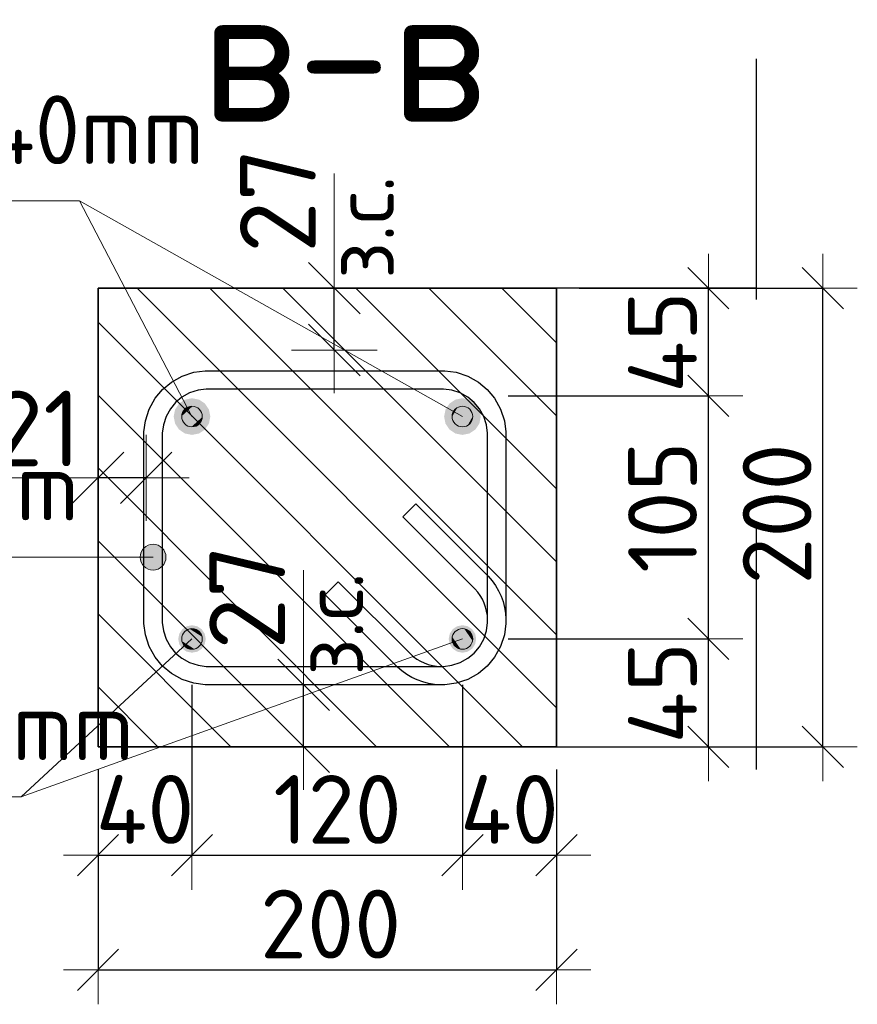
# Model space of a CAD drawing. Header units: metres. Extents: x -38 to 98, y -15 to 21.
# Tile 138 of 147: x 87.884 to 88.249, y -6.725 to -6.296. Entities that reach past the tile are written whole.
import ezdxf

# ---------------------------------------------------------------- set-up
doc = ezdxf.new("R2010")
doc.units = ezdxf.units.M
doc.header["$PDMODE"] = 65
doc.linetypes.add('______4', pattern=[0.135, 0.105, -0.03])
for name, color, linetype, lineweight in [('XR$5$Арм.стержн. Хомут', 240, 'Continuous', 35), ('XR$5$Арм.стержн.горизонт. 1', 180, 'Continuous', 35), ('XR$5$Арм.стержн.горизонт. 2', 202, 'Continuous', 35), ('XR$5$Перекрытие (1)', 7, 'Continuous', 35), ('XR$5$Размерная линия (1)', 7, 'Continuous', 13), ('XR$5$Размерная линия_ общее', 7, 'Continuous', 13)]:
    doc.layers.add(name, color=color, linetype=linetype, lineweight=lineweight)
doc.styles.add('ISOCPEUR', font='txt')
doc.dimstyles.new('DIMSTYLE_11', dxfattribs={"dimtxt": 0.033, "dimasz": 0.0375, "dimexe": 0, "dimexo": 0, "dimgap": 0.0165, "dimtad": 2, "dimdec": 0, "dimlfac": 1000, "dimrnd": 1, "dimzin": 12, "dimdsep": 46, "dimtxsty": 'ISOCPEUR', "dimblk1": 'ALL_ML_STRICH', "dimblk2": 'ALL_ML_STRICH', "dimsah": 1, "dimcen": 0, "dimclrd": 7, "dimclre": 256, "dimclrt": 7, "dimadec": 0, "dimazin": 0, "dimtfac": 1, "dimtdec": 0, "dimtix": 1, "dimtmove": 2, "dimatfit": 3, "dimfxl": 0, "dimtvp": 1.2, "dimtzin": 0, "dimlwd": 0, "dimlwe": -3, "dimarcsym": 0})
doc.dimstyles.new('DIMSTYLE_23', dxfattribs={"dimtxt": 0.03, "dimasz": 0.03, "dimexe": 0, "dimexo": 0, "dimgap": 0.015, "dimtad": 2, "dimdec": 0, "dimlfac": 1000, "dimrnd": 5, "dimzin": 12, "dimdsep": 46, "dimtxsty": 'ISOCPEUR', "dimblk1": 'ALL_ML_STRICH', "dimblk2": 'ALL_ML_STRICH', "dimsah": 1, "dimcen": 0, "dimclrd": 7, "dimclre": 256, "dimclrt": 7, "dimadec": 0, "dimazin": 0, "dimtfac": 1, "dimtdec": 0, "dimtix": 1, "dimtmove": 2, "dimatfit": 3, "dimfxl": 0, "dimtvp": 1.2, "dimtzin": 0, "dimlwd": 0, "dimlwe": -3, "dimarcsym": 0})
doc.dimstyles.new('DIMSTYLE_24', dxfattribs={"dimtxt": 0.03, "dimasz": 0.03, "dimexe": 0, "dimexo": 0, "dimgap": 0.015, "dimtad": 2, "dimdec": 0, "dimlfac": 1000, "dimrnd": 5, "dimzin": 12, "dimdsep": 46, "dimtxsty": 'ISOCPEUR', "dimblk1": 'ALL_ML_STRICH', "dimblk2": 'ALL_ML_STRICH', "dimsah": 1, "dimcen": 0, "dimclrd": 7, "dimclre": 256, "dimclrt": 7, "dimadec": 0, "dimazin": 0, "dimtfac": 1, "dimtdec": 0, "dimtix": 1, "dimtmove": 2, "dimatfit": 3, "dimfxl": 0, "dimtzin": 0, "dimlwd": 0, "dimlwe": -3, "dimarcsym": 0})

# ---------------------------------------------------------------- blocks, each defined once
blk = doc.blocks.new('ALL_ML_STRICH')
at = {"color": 0, "linetype": 'ByBlock', "lineweight": -2}
for p, q in [((0, -0.5), (0, 0.5)), ((-0.3, -0.3), (0.3, 0.3)), ((-1, 0), (0.5, 0))]:
    blk.add_line(p, q, dxfattribs=at)
blk = doc.blocks.new('*D689')
at = {"layer": 'DEFPOINTS', "color": 7, "linetype": 'Continuous', "lineweight": 13, "transparency": 33554687}
for p in [(88.07708, -6.56571), (88.11808, -6.61271), (88.18438, -6.61271)]:
    blk.add_point(p, dxfattribs=at)
at = {"layer": 'XR$5$Размерная линия (1)', "color": 9, "linetype": 'Continuous', "lineweight": -2, "true_color": 0xc7c7c7, "transparency": 33554687}
for p, q in [((88.09708, -6.56571), (88.18438, -6.56571)), ((88.13808, -6.61271), (88.18438, -6.61271))]:
    blk.add_line(p, q, dxfattribs=at)
at = {"layer": 'XR$5$Размерная линия (1)', "color": 7, "linetype": 'Continuous', "lineweight": -2, "transparency": 33554687}
blk.add_line((88.18438, -6.61271), (88.18438, -6.56571), dxfattribs=at)
at = {"layer": 'XR$5$Размерная линия (1)', "color": 7, "linetype": 'Continuous', "lineweight": 13, "transparency": 33554687, "xscale": 0.03, "yscale": 0.03, "zscale": 0.03}
for p, rotation in [((88.18438, -6.56571), 90), ((88.18438, -6.61271), 270)]:
    blk.add_blockref('ALL_ML_STRICH', p, dxfattribs=dict(at, rotation=rotation))
at = {"layer": 'XR$5$Размерная линия (1)', "color": 7, "linetype": 'Continuous', "lineweight": 13, "transparency": 33554687, "insert": (88.16438, -6.58921), "char_height": 0.03, "width": 0.06, "attachment_point": 5, "rotation": 90, "style": 'ISOCPEUR'}
blk.add_mtext('\\A1;{45}', dxfattribs=at)
blk = doc.blocks.new('*D690')
at = {"layer": 'DEFPOINTS', "color": 7, "linetype": 'Continuous', "lineweight": 13, "transparency": 33554687}
for p in [(88.07708, -6.45971), (88.07708, -6.56571), (88.18438, -6.56571)]:
    blk.add_point(p, dxfattribs=at)
at = {"layer": 'XR$5$Размерная линия (1)', "color": 9, "linetype": 'Continuous', "lineweight": -2, "true_color": 0xc7c7c7, "transparency": 33554687}
for p, q in [((88.09708, -6.45971), (88.18438, -6.45971)), ((88.09708, -6.56571), (88.18438, -6.56571))]:
    blk.add_line(p, q, dxfattribs=at)
at = {"layer": 'XR$5$Размерная линия (1)', "color": 7, "linetype": 'Continuous', "lineweight": -2, "transparency": 33554687}
blk.add_line((88.18438, -6.56571), (88.18438, -6.45971), dxfattribs=at)
at = {"layer": 'XR$5$Размерная линия (1)', "color": 7, "linetype": 'Continuous', "lineweight": 13, "transparency": 33554687, "xscale": 0.03, "yscale": 0.03, "zscale": 0.03}
for p, rotation in [((88.18438, -6.45971), 90), ((88.18438, -6.56571), 270)]:
    blk.add_blockref('ALL_ML_STRICH', p, dxfattribs=dict(at, rotation=rotation))
at = {"layer": 'XR$5$Размерная линия (1)', "color": 7, "linetype": 'Continuous', "lineweight": 13, "transparency": 33554687, "insert": (88.16438, -6.50821), "char_height": 0.03, "width": 0.09, "attachment_point": 5, "rotation": 90, "style": 'ISOCPEUR'}
blk.add_mtext('\\A1;{105}', dxfattribs=at)
blk = doc.blocks.new('*D691')
at = {"layer": 'DEFPOINTS', "color": 7, "linetype": 'Continuous', "lineweight": 13, "transparency": 33554687}
for p in [(88.11808, -6.41271), (88.07708, -6.45971), (88.18438, -6.45971)]:
    blk.add_point(p, dxfattribs=at)
at = {"layer": 'XR$5$Размерная линия (1)', "color": 9, "linetype": 'Continuous', "lineweight": -2, "true_color": 0xc7c7c7, "transparency": 33554687}
for p, q in [((88.13808, -6.41271), (88.18438, -6.41271)), ((88.09708, -6.45971), (88.18438, -6.45971))]:
    blk.add_line(p, q, dxfattribs=at)
at = {"layer": 'XR$5$Размерная линия (1)', "color": 7, "linetype": 'Continuous', "lineweight": -2, "transparency": 33554687}
blk.add_line((88.18438, -6.45971), (88.18438, -6.41271), dxfattribs=at)
at = {"layer": 'XR$5$Размерная линия (1)', "color": 7, "linetype": 'Continuous', "lineweight": 13, "transparency": 33554687, "xscale": 0.03, "yscale": 0.03, "zscale": 0.03}
for p, rotation in [((88.18438, -6.41271), 90), ((88.18438, -6.45971), 270)]:
    blk.add_blockref('ALL_ML_STRICH', p, dxfattribs=dict(at, rotation=rotation))
at = {"layer": 'XR$5$Размерная линия (1)', "color": 7, "linetype": 'Continuous', "lineweight": 13, "transparency": 33554687, "insert": (88.16438, -6.43621), "char_height": 0.03, "width": 0.06, "attachment_point": 5, "rotation": 90, "style": 'ISOCPEUR'}
blk.add_mtext('\\A1;{45}', dxfattribs=at)
blk = doc.blocks.new('*D692')
at = {"layer": 'DEFPOINTS', "color": 7, "linetype": 'Continuous', "lineweight": 13, "transparency": 33554687}
for p in [(87.95908, -6.56571), (87.91808, -6.61271), (87.91808, -6.66006)]:
    blk.add_point(p, dxfattribs=at)
at = {"layer": 'XR$5$Размерная линия (1)', "color": 9, "linetype": 'Continuous', "lineweight": -2, "true_color": 0xc7c7c7, "transparency": 33554687}
for p, q in [((87.95908, -6.58571), (87.95908, -6.66006)), ((87.91808, -6.63271), (87.91808, -6.66006))]:
    blk.add_line(p, q, dxfattribs=at)
at = {"layer": 'XR$5$Размерная линия (1)', "color": 7, "linetype": 'Continuous', "lineweight": -2, "transparency": 33554687}
blk.add_line((87.91808, -6.66006), (87.95908, -6.66006), dxfattribs=at)
at = {"layer": 'XR$5$Размерная линия (1)', "color": 7, "linetype": 'Continuous', "lineweight": 13, "transparency": 33554687, "xscale": 0.03, "yscale": 0.03, "zscale": 0.03, "rotation": 180}
blk.add_blockref('ALL_ML_STRICH', (87.91808, -6.66006), dxfattribs=at)
at = {"layer": 'XR$5$Размерная линия (1)', "color": 7, "linetype": 'Continuous', "lineweight": 13, "transparency": 33554687, "xscale": 0.03, "yscale": 0.03, "zscale": 0.03}
blk.add_blockref('ALL_ML_STRICH', (87.95908, -6.66006), dxfattribs=at)
at = {"layer": 'XR$5$Размерная линия (1)', "color": 7, "linetype": 'Continuous', "lineweight": 13, "transparency": 33554687, "insert": (87.93858, -6.64006), "char_height": 0.03, "width": 0.06, "attachment_point": 5, "style": 'ISOCPEUR'}
blk.add_mtext('\\A1;{40}', dxfattribs=at)
blk = doc.blocks.new('*D693')
at = {"layer": 'DEFPOINTS', "color": 7, "linetype": 'Continuous', "lineweight": 13, "transparency": 33554687}
for p in [(87.95908, -6.56571), (88.07708, -6.56571), (87.95908, -6.66006)]:
    blk.add_point(p, dxfattribs=at)
at = {"layer": 'XR$5$Размерная линия (1)', "color": 9, "linetype": 'Continuous', "lineweight": -2, "true_color": 0xc7c7c7, "transparency": 33554687}
for p, q in [((87.95908, -6.58571), (87.95908, -6.66006)), ((88.07708, -6.58571), (88.07708, -6.66006))]:
    blk.add_line(p, q, dxfattribs=at)
at = {"layer": 'XR$5$Размерная линия (1)', "color": 7, "linetype": 'Continuous', "lineweight": -2, "transparency": 33554687}
blk.add_line((87.95908, -6.66006), (88.07708, -6.66006), dxfattribs=at)
at = {"layer": 'XR$5$Размерная линия (1)', "color": 7, "linetype": 'Continuous', "lineweight": 13, "transparency": 33554687, "xscale": 0.03, "yscale": 0.03, "zscale": 0.03, "rotation": 180}
blk.add_blockref('ALL_ML_STRICH', (87.95908, -6.66006), dxfattribs=at)
at = {"layer": 'XR$5$Размерная линия (1)', "color": 7, "linetype": 'Continuous', "lineweight": 13, "transparency": 33554687, "xscale": 0.03, "yscale": 0.03, "zscale": 0.03}
blk.add_blockref('ALL_ML_STRICH', (88.07708, -6.66006), dxfattribs=at)
at = {"layer": 'XR$5$Размерная линия (1)', "color": 7, "linetype": 'Continuous', "lineweight": 13, "transparency": 33554687, "insert": (88.02258, -6.64006), "char_height": 0.03, "width": 0.09, "attachment_point": 5, "style": 'ISOCPEUR'}
blk.add_mtext('\\A1;{120}', dxfattribs=at)
blk = doc.blocks.new('*D694')
at = {"layer": 'DEFPOINTS', "color": 7, "linetype": 'Continuous', "lineweight": 13, "transparency": 33554687}
for p in [(88.07708, -6.56571), (88.11808, -6.61271), (88.07708, -6.66006)]:
    blk.add_point(p, dxfattribs=at)
at = {"layer": 'XR$5$Размерная линия (1)', "color": 9, "linetype": 'Continuous', "lineweight": -2, "true_color": 0xc7c7c7, "transparency": 33554687}
for p, q in [((88.07708, -6.58571), (88.07708, -6.66006)), ((88.11808, -6.63271), (88.11808, -6.66006))]:
    blk.add_line(p, q, dxfattribs=at)
at = {"layer": 'XR$5$Размерная линия (1)', "color": 7, "linetype": 'Continuous', "lineweight": -2, "transparency": 33554687}
blk.add_line((88.07708, -6.66006), (88.11808, -6.66006), dxfattribs=at)
at = {"layer": 'XR$5$Размерная линия (1)', "color": 7, "linetype": 'Continuous', "lineweight": 13, "transparency": 33554687, "xscale": 0.03, "yscale": 0.03, "zscale": 0.03, "rotation": 180}
blk.add_blockref('ALL_ML_STRICH', (88.07708, -6.66006), dxfattribs=at)
at = {"layer": 'XR$5$Размерная линия (1)', "color": 7, "linetype": 'Continuous', "lineweight": 13, "transparency": 33554687, "xscale": 0.03, "yscale": 0.03, "zscale": 0.03}
blk.add_blockref('ALL_ML_STRICH', (88.11808, -6.66006), dxfattribs=at)
at = {"layer": 'XR$5$Размерная линия (1)', "color": 7, "linetype": 'Continuous', "lineweight": 13, "transparency": 33554687, "insert": (88.09758, -6.64006), "char_height": 0.03, "width": 0.06, "attachment_point": 5, "style": 'ISOCPEUR'}
blk.add_mtext('\\A1;{40}', dxfattribs=at)
blk = doc.blocks.new('*D695')
at = {"layer": 'DEFPOINTS', "color": 7, "linetype": 'Continuous', "lineweight": 13, "transparency": 33554687}
for p in [(87.91808, -6.61271), (88.11808, -6.61271), (87.91808, -6.71006)]:
    blk.add_point(p, dxfattribs=at)
at = {"layer": 'XR$5$Размерная линия (1)', "color": 9, "linetype": 'Continuous', "lineweight": -2, "true_color": 0xc7c7c7, "transparency": 33554687}
for p, q in [((87.91808, -6.62271), (87.91808, -6.71006)), ((88.11808, -6.62271), (88.11808, -6.71006))]:
    blk.add_line(p, q, dxfattribs=at)
at = {"layer": 'XR$5$Размерная линия (1)', "color": 7, "linetype": 'Continuous', "lineweight": -2, "transparency": 33554687}
blk.add_line((87.91808, -6.71006), (88.11808, -6.71006), dxfattribs=at)
at = {"layer": 'XR$5$Размерная линия (1)', "color": 7, "linetype": 'Continuous', "lineweight": 13, "transparency": 33554687, "xscale": 0.03, "yscale": 0.03, "zscale": 0.03, "rotation": 180}
blk.add_blockref('ALL_ML_STRICH', (87.91808, -6.71006), dxfattribs=at)
at = {"layer": 'XR$5$Размерная линия (1)', "color": 7, "linetype": 'Continuous', "lineweight": 13, "transparency": 33554687, "xscale": 0.03, "yscale": 0.03, "zscale": 0.03}
blk.add_blockref('ALL_ML_STRICH', (88.11808, -6.71006), dxfattribs=at)
at = {"layer": 'XR$5$Размерная линия (1)', "color": 7, "linetype": 'Continuous', "lineweight": 13, "transparency": 33554687, "insert": (88.01958, -6.69006), "char_height": 0.03, "width": 0.09, "attachment_point": 5, "style": 'ISOCPEUR'}
blk.add_mtext('\\A1;{200}', dxfattribs=at)
blk = doc.blocks.new('*D696')
at = {"layer": 'DEFPOINTS', "color": 7, "linetype": 'Continuous', "lineweight": 13, "transparency": 33554687}
for p in [(88.11808, -6.41271), (88.12023, -6.61271), (88.23438, -6.61271)]:
    blk.add_point(p, dxfattribs=at)
at = {"layer": 'XR$5$Размерная линия (1)', "color": 9, "linetype": 'Continuous', "lineweight": -2, "true_color": 0xc7c7c7, "transparency": 33554687}
for p, q in [((88.12808, -6.41271), (88.23438, -6.41271)), ((88.13023, -6.61271), (88.23438, -6.61271))]:
    blk.add_line(p, q, dxfattribs=at)
at = {"layer": 'XR$5$Размерная линия (1)', "color": 7, "linetype": 'Continuous', "lineweight": -2, "transparency": 33554687}
blk.add_line((88.23438, -6.61271), (88.23438, -6.41271), dxfattribs=at)
at = {"layer": 'XR$5$Размерная линия (1)', "color": 7, "linetype": 'Continuous', "lineweight": 13, "transparency": 33554687, "xscale": 0.03, "yscale": 0.03, "zscale": 0.03}
for p, rotation in [((88.23438, -6.41271), 90), ((88.23438, -6.61271), 270)]:
    blk.add_blockref('ALL_ML_STRICH', p, dxfattribs=dict(at, rotation=rotation))
at = {"layer": 'XR$5$Размерная линия (1)', "color": 7, "linetype": 'Continuous', "lineweight": 13, "transparency": 33554687, "insert": (88.21438, -6.51121), "char_height": 0.03, "width": 0.09, "attachment_point": 5, "rotation": 90, "style": 'ISOCPEUR'}
blk.add_mtext('\\A1;{200}', dxfattribs=at)
blk = doc.blocks.new('*D703')
at = {"layer": 'DEFPOINTS', "color": 7, "linetype": 'Continuous', "lineweight": 13, "transparency": 33554687}
for p in [(87.93908, -6.49542), (87.93908, -6.5129), (87.91808, -6.53541)]:
    blk.add_point(p, dxfattribs=at)
at = {"layer": 'XR$5$Размерная линия_ общее', "color": 253, "linetype": 'Continuous', "lineweight": -2, "true_color": 0xa0a0a0, "transparency": 33554687}
for p, q in [((87.91808, -6.51541), (87.91808, -6.49542)), ((87.93908, -6.49542), (87.93908, -6.49542))]:
    blk.add_line(p, q, dxfattribs=at)
at = {"layer": 'XR$5$Размерная линия_ общее', "color": 7, "linetype": 'Continuous', "lineweight": -2, "transparency": 33554687}
blk.add_line((87.93908, -6.49542), (87.91808, -6.49542), dxfattribs=at)
at = {"layer": 'XR$5$Размерная линия_ общее', "color": 7, "linetype": 'Continuous', "lineweight": 13, "transparency": 33554687, "xscale": 0.0375, "yscale": 0.0375, "zscale": 0.0375}
for p, rotation in [((87.91808, -6.49542), 180), ((87.93908, -6.49542), 360)]:
    blk.add_blockref('ALL_ML_STRICH', p, dxfattribs=dict(at, rotation=rotation))
at = {"layer": 'XR$5$Размерная линия_ общее', "color": 7, "linetype": 'Continuous', "lineweight": 13, "transparency": 33554687, "insert": (87.89113, -6.47392), "char_height": 0.033, "width": 0.066, "attachment_point": 5, "style": 'ISOCPEUR'}
blk.add_mtext('\\A1;{21}', dxfattribs=at)
at = {"layer": 'XR$5$Размерная линия_ общее', "color": 7, "linetype": 'Continuous', "lineweight": 13, "transparency": 33554687, "insert": (87.86679, -6.54531), "char_height": 0.027, "width": 0.00135, "attachment_point": 1, "rotation": 180, "line_spacing_factor": 0.60241, "style": 'ISOCPEUR'}
blk.add_mtext('з.с.', dxfattribs=at)
blk = doc.blocks.new('*D704')
at = {"layer": 'DEFPOINTS', "color": 7, "linetype": 'Continuous', "lineweight": 13, "transparency": 33554687}
for p in [(88.04778, -6.58571), (88.00779, -6.61271), (88.0206, -6.61271)]:
    blk.add_point(p, dxfattribs=at)
at = {"layer": 'XR$5$Размерная линия_ общее', "color": 253, "linetype": 'Continuous', "lineweight": -2, "true_color": 0xa0a0a0, "transparency": 33554687}
for p, q in [((88.02778, -6.58571), (88.00779, -6.58571)), ((88.00779, -6.61271), (88.00779, -6.61271))]:
    blk.add_line(p, q, dxfattribs=at)
at = {"layer": 'XR$5$Размерная линия_ общее', "color": 7, "linetype": 'Continuous', "lineweight": -2, "transparency": 33554687}
blk.add_line((88.00779, -6.61271), (88.00779, -6.58571), dxfattribs=at)
at = {"layer": 'XR$5$Размерная линия_ общее', "color": 7, "linetype": 'Continuous', "lineweight": 13, "transparency": 33554687, "xscale": 0.0375, "yscale": 0.0375, "zscale": 0.0375}
for p, rotation in [((88.00779, -6.58571), 90), ((88.00779, -6.61271), 270)]:
    blk.add_blockref('ALL_ML_STRICH', p, dxfattribs=dict(at, rotation=rotation))
at = {"layer": 'XR$5$Размерная линия_ общее', "color": 7, "linetype": 'Continuous', "lineweight": 13, "transparency": 33554687, "insert": (87.98314, -6.54754), "char_height": 0.033, "width": 0.066, "attachment_point": 5, "rotation": 90, "style": 'ISOCPEUR'}
blk.add_mtext('\\A1;{27}', dxfattribs=at)
at = {"layer": 'XR$5$Размерная линия_ общее', "color": 7, "linetype": 'Continuous', "lineweight": 13, "transparency": 33554687, "insert": (88.00681, -6.5817), "char_height": 0.027, "width": 0.00135, "attachment_point": 1, "rotation": 90, "line_spacing_factor": 0.60241, "style": 'ISOCPEUR'}
blk.add_mtext('з.с.', dxfattribs=at)
blk = doc.blocks.new('*D705')
at = {"layer": 'DEFPOINTS', "color": 7, "linetype": 'Continuous', "lineweight": 13, "transparency": 33554687}
for p in [(88.06116, -6.41271), (88.02118, -6.43971), (88.03399, -6.43971)]:
    blk.add_point(p, dxfattribs=at)
at = {"layer": 'XR$5$Размерная линия_ общее', "color": 253, "linetype": 'Continuous', "lineweight": -2, "true_color": 0xa0a0a0, "transparency": 33554687}
for p, q in [((88.04116, -6.41271), (88.02118, -6.41271)), ((88.02118, -6.43971), (88.02118, -6.43971))]:
    blk.add_line(p, q, dxfattribs=at)
at = {"layer": 'XR$5$Размерная линия_ общее', "color": 7, "linetype": 'Continuous', "lineweight": -2, "transparency": 33554687}
blk.add_line((88.02118, -6.43971), (88.02118, -6.41271), dxfattribs=at)
at = {"layer": 'XR$5$Размерная линия_ общее', "color": 7, "linetype": 'Continuous', "lineweight": 13, "transparency": 33554687, "xscale": 0.0375, "yscale": 0.0375, "zscale": 0.0375}
for p, rotation in [((88.02118, -6.41271), 90), ((88.02118, -6.43971), 270)]:
    blk.add_blockref('ALL_ML_STRICH', p, dxfattribs=dict(at, rotation=rotation))
at = {"layer": 'XR$5$Размерная линия_ общее', "color": 7, "linetype": 'Continuous', "lineweight": 13, "transparency": 33554687, "insert": (87.99653, -6.37454), "char_height": 0.033, "width": 0.066, "attachment_point": 5, "rotation": 90, "style": 'ISOCPEUR'}
blk.add_mtext('\\A1;{27}', dxfattribs=at)
at = {"layer": 'XR$5$Размерная линия_ общее', "color": 7, "linetype": 'Continuous', "lineweight": 13, "transparency": 33554687, "insert": (88.0202, -6.4087), "char_height": 0.027, "width": 0.00135, "attachment_point": 1, "rotation": 90, "line_spacing_factor": 0.60241, "style": 'ISOCPEUR'}
blk.add_mtext('з.с.', dxfattribs=at)

msp = doc.modelspace()

# ---------------------------------------------------------------- hatches: boundary and pattern name
at = {"linetype": 'Continuous', "lineweight": 13, "transparency": 33554687}
h = msp.add_hatch(dxfattribs=at)
h.set_pattern_fill('__________540', scale=0.015, style=0, pattern_type=2)
h.set_pattern_definition([(135, (0, 0), (-0.031819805, -0.031819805), [0.4, -0.05, 0, -0.05]), (135, (-0.01591, -0.01591), (-0.031819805, -0.031819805), [0.8, -0.1, 0.1, -0.1])])
h.paths.add_polyline_path([(88.11808, -6.41271), (87.91808, -6.41271), (87.91808, -6.61271), (88.11808, -6.61271)], flags=0)
at = {"layer": 'XR$5$Арм.стержн. Хомут', "linetype": 'Continuous', "lineweight": 13, "transparency": 33554687}
for points in [[(87.93725, -6.53285), (87.93725, -6.52722), (87.93646, -6.53004)], [(87.93725, -6.52722), (87.93927, -6.53487), (87.93927, -6.5252)], [(87.93725, -6.52722), (87.93725, -6.53285), (87.93927, -6.53487)], [(87.93927, -6.5252), (87.94208, -6.53566), (87.94208, -6.52441)], [(87.93927, -6.5252), (87.93927, -6.53487), (87.94208, -6.53566)], [(87.94208, -6.52441), (87.94208, -6.53566), (87.9449, -6.53487)], [(87.94208, -6.52441), (87.9449, -6.53487), (87.9449, -6.5252)], [(87.9449, -6.5252), (87.9449, -6.53487), (87.94692, -6.53285)], [(87.9449, -6.5252), (87.94692, -6.53285), (87.94692, -6.52722)], [(87.94692, -6.52722), (87.94692, -6.53285), (87.94771, -6.53004)]]:
    msp.add_hatch(color=7, dxfattribs=at).paths.add_polyline_path(points)
at = {"layer": 'XR$5$Арм.стержн.горизонт. 1', "linetype": 'Continuous', "lineweight": 50, "transparency": 33554687}
for points in [[(87.96708, -6.46871), (87.96648, -6.46565), (87.96474, -6.46305), (87.96215, -6.46132), (87.95908, -6.46071), (87.95602, -6.46132), (87.95343, -6.46305), (87.95169, -6.46565), (87.95108, -6.46871), (87.95169, -6.47177), (87.95343, -6.47437), (87.95602, -6.4761), (87.95908, -6.47671), (87.96215, -6.4761), (87.96474, -6.47437), (87.96648, -6.47177)], [(88.08508, -6.46871), (88.08448, -6.46565), (88.08274, -6.46305), (88.08015, -6.46132), (88.07708, -6.46071), (88.07402, -6.46132), (88.07143, -6.46305), (88.06969, -6.46565), (88.06908, -6.46871), (88.06969, -6.47177), (88.07143, -6.47437), (88.07402, -6.4761), (88.07708, -6.47671), (88.08015, -6.4761), (88.08274, -6.47437), (88.08448, -6.47177)]]:
    msp.add_hatch(color=7, dxfattribs=at).paths.add_polyline_path(points)
at = {"layer": 'XR$5$Арм.стержн.горизонт. 1', "linetype": 'Continuous', "lineweight": 13, "transparency": 33554687}
for points in [[(87.95929, -6.46424), (87.9553, -6.46632), (87.95461, -6.46851)], [(87.95929, -6.46424), (87.95461, -6.46851), (87.96147, -6.46493)], [(87.96147, -6.46493), (87.95461, -6.46851), (87.9551, -6.47079)], [(87.96147, -6.46493), (87.9551, -6.47079), (87.96307, -6.46663)], [(87.96307, -6.46663), (87.9551, -6.47079), (87.95669, -6.4725)], [(87.9553, -6.46632), (87.95929, -6.46424), (87.957, -6.46472)], [(87.96307, -6.46663), (87.95669, -6.4725), (87.96356, -6.46892)], [(88.07261, -6.46877), (88.07482, -6.46485), (88.07316, -6.4665)], [(88.07482, -6.46485), (88.07261, -6.46877), (88.07323, -6.47098)], [(88.07482, -6.46485), (88.07323, -6.47098), (88.07702, -6.46424)], [(88.07702, -6.46424), (88.07323, -6.47098), (88.07488, -6.47263)], [(88.07702, -6.46424), (88.07488, -6.47263), (88.07929, -6.46479)], [(88.07929, -6.46479), (88.07488, -6.47263), (88.07715, -6.47319)], [(88.07929, -6.46479), (88.07715, -6.47319), (88.08094, -6.46644)], [(88.08094, -6.46644), (88.07715, -6.47319), (88.07935, -6.47257)], [(88.08094, -6.46644), (88.07935, -6.47257), (88.08156, -6.46865)], [(87.96356, -6.46892), (87.95669, -6.4725), (87.95888, -6.47318)], [(87.96356, -6.46892), (87.95888, -6.47318), (87.96287, -6.4711)], [(87.96287, -6.4711), (87.95888, -6.47318), (87.96117, -6.4727)], [(88.08156, -6.46865), (88.07935, -6.47257), (88.08101, -6.47092)]]:
    msp.add_hatch(color=7, dxfattribs=at).paths.add_polyline_path(points)
at = {"layer": 'XR$5$Арм.стержн.горизонт. 2', "linetype": 'Continuous', "lineweight": 50, "transparency": 33554687}
for points in [[(87.96508, -6.56571), (87.96463, -6.56342), (87.96333, -6.56147), (87.96138, -6.56017), (87.95908, -6.55971), (87.95679, -6.56017), (87.95484, -6.56147), (87.95354, -6.56342), (87.95308, -6.56571), (87.95354, -6.56801), (87.95484, -6.56995), (87.95679, -6.57126), (87.95908, -6.57171), (87.96138, -6.57126), (87.96333, -6.56995), (87.96463, -6.56801)], [(88.08308, -6.56571), (88.08263, -6.56342), (88.08133, -6.56147), (88.07938, -6.56017), (88.07708, -6.55971), (88.07479, -6.56017), (88.07284, -6.56147), (88.07154, -6.56342), (88.07108, -6.56571), (88.07154, -6.56801), (88.07284, -6.56995), (88.07479, -6.57126), (88.07708, -6.57171), (88.07938, -6.57126), (88.08133, -6.56995), (88.08263, -6.56801)]]:
    msp.add_hatch(color=34, dxfattribs=at).paths.add_polyline_path(points)
at = {"layer": 'XR$5$Арм.стержн.горизонт. 2', "linetype": 'Continuous', "lineweight": 13, "transparency": 33554687}
for points in [[(87.95603, -6.56241), (87.96336, -6.56703), (87.95811, -6.56134)], [(87.95811, -6.56134), (87.96336, -6.56703), (87.96345, -6.56474)], [(87.95811, -6.56134), (87.96345, -6.56474), (87.9604, -6.56143)], [(87.9604, -6.56143), (87.96345, -6.56474), (87.96239, -6.56266)], [(88.07366, -6.56283), (88.0786, -6.56995), (88.07557, -6.56148)], [(88.07557, -6.56148), (88.08051, -6.5686), (88.0779, -6.56131)], [(88.07557, -6.56148), (88.0786, -6.56995), (88.08051, -6.5686)], [(88.0779, -6.56131), (88.08051, -6.5686), (88.08149, -6.56653)], [(88.0779, -6.56131), (88.08149, -6.56653), (88.07997, -6.56229)], [(87.95472, -6.56669), (87.96006, -6.57008), (87.95481, -6.5644)], [(87.95481, -6.5644), (87.96214, -6.56902), (87.95603, -6.56241)], [(87.95481, -6.5644), (87.96006, -6.57008), (87.96214, -6.56902)], [(87.95603, -6.56241), (87.96214, -6.56902), (87.96336, -6.56703)], [(88.07268, -6.5649), (88.07627, -6.57011), (88.07366, -6.56283)], [(88.0742, -6.56913), (88.07268, -6.5649), (88.07285, -6.56723)], [(88.07268, -6.5649), (88.0742, -6.56913), (88.07627, -6.57011)], [(88.07366, -6.56283), (88.07627, -6.57011), (88.0786, -6.56995)], [(88.07997, -6.56229), (88.08149, -6.56653), (88.08132, -6.5642)], [(87.95777, -6.56999), (87.95472, -6.56669), (87.95578, -6.56877)], [(87.95472, -6.56669), (87.95777, -6.56999), (87.96006, -6.57008)]]:
    msp.add_hatch(color=7, dxfattribs=at).paths.add_polyline_path(points)

# ---------------------------------------------------------------- linework, layer by layer
at = {"color": 7, "linetype": '______4', "lineweight": 25, "transparency": 33554687}
msp.add_line((88.20526, -6.31271), (88.20526, -6.71271), dxfattribs=at)
at = {"color": 7, "linetype": 'Continuous', "lineweight": 13, "transparency": 33554687}
for p, q in [((88.02118, -6.41271), (88.02118, -6.36271)), ((87.91808, -6.49542), (87.86808, -6.49542)), ((88.00779, -6.58571), (88.00779, -6.53571))]:
    msp.add_line(p, q, dxfattribs=at)
at = {"color": 7, "linetype": 'Continuous', "lineweight": 35, "transparency": 33554687}
for p, q in [((87.91808, -6.41271), (87.91808, -6.61271)), ((88.11808, -6.41271), (87.91808, -6.41271)), ((88.11808, -6.61271), (88.11808, -6.41271)), ((87.91808, -6.61271), (88.11808, -6.61271))]:
    msp.add_line(p, q, dxfattribs=at)
at = {"layer": 'XR$5$Арм.стержн. Хомут', "color": 7, "linetype": 'Continuous', "lineweight": 13, "transparency": 33554687}
for p, q in [((87.94208, -6.52441), (87.94208, -6.52441)), ((87.86014, -6.53004), (87.94208, -6.53004)), ((87.93646, -6.53004), (87.93646, -6.53004)), ((87.94771, -6.53004), (87.94771, -6.53004)), ((87.94208, -6.53566), (87.94208, -6.53566))]:
    msp.add_line(p, q, dxfattribs=at)
at = {"layer": 'XR$5$Арм.стержн. Хомут', "color": 40, "linetype": 'Continuous', "lineweight": 25, "transparency": 33554687}
msp.add_lwpolyline([(88.02283, -6.54074), (88.05421, -6.57212), (88.05564, -6.57336), (88.05716, -6.57446), (88.05877, -6.57541), (88.06043, -6.57619), (88.06216, -6.57681), (88.06397, -6.57728), (88.06582, -6.57758), (88.0677, -6.57771), (88.06885, -6.57771), (88.07247, -6.57721), (88.07613, -6.576), (88.07949, -6.57412), (88.08222, -6.57184), (88.0845, -6.56911), (88.08637, -6.56576), (88.08758, -6.5621), (88.08808, -6.55848), (88.08808, -6.47594), (88.08758, -6.47233), (88.08637, -6.46867), (88.0845, -6.46531), (88.08222, -6.46258), (88.07949, -6.4603), (88.07613, -6.45842), (88.07247, -6.45722), (88.06885, -6.45671), (87.96532, -6.45671), (87.9617, -6.45722), (87.95804, -6.45842), (87.95468, -6.4603), (87.95195, -6.46258), (87.94967, -6.46531), (87.9478, -6.46867), (87.94659, -6.47233), (87.94608, -6.47594), (87.94608, -6.55848), (87.94659, -6.5621), (87.9478, -6.56576), (87.94967, -6.56911), (87.95195, -6.57184), (87.95468, -6.57412), (87.95804, -6.576), (87.9617, -6.57721), (87.96532, -6.57771), (88.06885, -6.57771), (88.07247, -6.57721), (88.07613, -6.576), (88.07949, -6.57412), (88.08222, -6.57184), (88.0845, -6.56911), (88.08637, -6.56576), (88.08758, -6.5621), (88.08808, -6.55848), (88.08808, -6.55733), (88.08795, -6.55545), (88.08765, -6.5536), (88.08718, -6.55179), (88.08656, -6.55006), (88.08578, -6.5484), (88.08483, -6.54678), (88.08373, -6.54526), (88.0825, -6.54384), (88.05111, -6.51246), (88.05677, -6.5068), (88.08835, -6.53838), (88.09001, -6.54029), (88.09154, -6.54241), (88.09286, -6.54466), (88.09396, -6.547), (88.09483, -6.54942), (88.09549, -6.55195), (88.09591, -6.55453), (88.09608, -6.55705), (88.09608, -6.55903), (88.09541, -6.56391), (88.09373, -6.569), (88.09111, -6.57367), (88.0879, -6.57752), (88.08404, -6.58074), (88.07937, -6.58336), (88.07429, -6.58503), (88.06941, -6.58571), (87.96476, -6.58571), (87.95988, -6.58503), (87.9548, -6.58336), (87.95013, -6.58074), (87.94627, -6.57752), (87.94306, -6.57367), (87.94044, -6.569), (87.93876, -6.56391), (87.93808, -6.55903), (87.93808, -6.47539), (87.93876, -6.47051), (87.94044, -6.46543), (87.94306, -6.46075), (87.94627, -6.4569), (87.95013, -6.45368), (87.9548, -6.45107), (87.95988, -6.44939), (87.96476, -6.44871), (88.06941, -6.44871), (88.07429, -6.44939), (88.07937, -6.45107), (88.08404, -6.45368), (88.0879, -6.4569), (88.09111, -6.46075), (88.09373, -6.46543), (88.09541, -6.47051), (88.09608, -6.47539), (88.09608, -6.55903), (88.09541, -6.56391), (88.09373, -6.569), (88.09111, -6.57367), (88.0879, -6.57752), (88.08404, -6.58074), (88.07937, -6.58336), (88.07429, -6.58503), (88.06941, -6.58571), (88.06742, -6.58571), (88.0649, -6.58553), (88.06232, -6.58512), (88.05979, -6.58446), (88.05737, -6.58358), (88.05504, -6.58249), (88.05278, -6.58116), (88.05066, -6.57964), (88.04876, -6.57798), (88.01717, -6.5464), (88.02283, -6.54074)], dxfattribs=at)
msp.add_lwpolyline([(88.02283, -6.54074), (88.05421, -6.57212), (88.05564, -6.57336), (88.05716, -6.57446), (88.05877, -6.57541), (88.06043, -6.57619), (88.06216, -6.57681), (88.06397, -6.57728), (88.06582, -6.57758), (88.0677, -6.57771), (88.06885, -6.57771), (88.07247, -6.57721), (88.07613, -6.576), (88.07949, -6.57412), (88.08222, -6.57184), (88.0845, -6.56911), (88.08637, -6.56576), (88.08758, -6.5621), (88.08808, -6.55848), (88.08808, -6.47594), (88.08758, -6.47233), (88.08637, -6.46867), (88.0845, -6.46531), (88.08222, -6.46258), (88.07949, -6.4603), (88.07613, -6.45842), (88.07247, -6.45722), (88.06885, -6.45671), (87.96532, -6.45671), (87.9617, -6.45722), (87.95804, -6.45842), (87.95468, -6.4603), (87.95195, -6.46258), (87.94967, -6.46531), (87.9478, -6.46867), (87.94659, -6.47233), (87.94608, -6.47594), (87.94608, -6.55848), (87.94659, -6.5621), (87.9478, -6.56576), (87.94967, -6.56911), (87.95195, -6.57184), (87.95468, -6.57412), (87.95804, -6.576), (87.9617, -6.57721), (87.96532, -6.57771), (88.06885, -6.57771), (88.07247, -6.57721), (88.07613, -6.576), (88.07949, -6.57412), (88.08222, -6.57184), (88.0845, -6.56911), (88.08637, -6.56576), (88.08758, -6.5621), (88.08808, -6.55848), (88.08808, -6.55733), (88.08795, -6.55545), (88.08765, -6.5536), (88.08718, -6.55179), (88.08656, -6.55006), (88.08578, -6.5484), (88.08483, -6.54678), (88.08373, -6.54526), (88.0825, -6.54384), (88.05111, -6.51246), (88.05677, -6.5068), (88.08835, -6.53838), (88.09001, -6.54029), (88.09154, -6.54241), (88.09286, -6.54466), (88.09396, -6.547), (88.09483, -6.54942), (88.09549, -6.55195), (88.09591, -6.55453), (88.09608, -6.55705), (88.09608, -6.55903), (88.09541, -6.56391), (88.09373, -6.569), (88.09111, -6.57367), (88.0879, -6.57752), (88.08404, -6.58074), (88.07937, -6.58336), (88.07429, -6.58503), (88.06941, -6.58571), (87.96476, -6.58571), (87.95988, -6.58503), (87.9548, -6.58336), (87.95013, -6.58074), (87.94627, -6.57752), (87.94306, -6.57367), (87.94044, -6.569), (87.93876, -6.56391), (87.93808, -6.55903), (87.93808, -6.47539), (87.93876, -6.47051), (87.94044, -6.46543), (87.94306, -6.46075), (87.94627, -6.4569), (87.95013, -6.45368), (87.9548, -6.45107), (87.95988, -6.44939), (87.96476, -6.44871), (88.06941, -6.44871), (88.07429, -6.44939), (88.07937, -6.45107), (88.08404, -6.45368), (88.0879, -6.4569), (88.09111, -6.46075), (88.09373, -6.46543), (88.09541, -6.47051), (88.09608, -6.47539), (88.09608, -6.55903), (88.09541, -6.56391), (88.09373, -6.569), (88.09111, -6.57367), (88.0879, -6.57752), (88.08404, -6.58074), (88.07937, -6.58336), (88.07429, -6.58503), (88.06941, -6.58571), (88.06742, -6.58571), (88.0649, -6.58553), (88.06232, -6.58512), (88.05979, -6.58446), (88.05737, -6.58358), (88.05504, -6.58249), (88.05278, -6.58116), (88.05066, -6.57964), (88.04876, -6.57798), (88.01717, -6.5464), (88.02283, -6.54074)], dxfattribs=at)
msp.add_lwpolyline([(88.02283, -6.54074), (88.05421, -6.57212), (88.05564, -6.57336), (88.05716, -6.57446), (88.05877, -6.57541), (88.06043, -6.57619), (88.06216, -6.57681), (88.06397, -6.57728), (88.06582, -6.57758), (88.0677, -6.57771), (88.06885, -6.57771), (88.07247, -6.57721), (88.07613, -6.576), (88.07949, -6.57412), (88.08222, -6.57184), (88.0845, -6.56911), (88.08637, -6.56576), (88.08758, -6.5621), (88.08808, -6.55848), (88.08808, -6.47594), (88.08758, -6.47233), (88.08637, -6.46867), (88.0845, -6.46531), (88.08222, -6.46258), (88.07949, -6.4603), (88.07613, -6.45842), (88.07247, -6.45722), (88.06885, -6.45671), (87.96532, -6.45671), (87.9617, -6.45722), (87.95804, -6.45842), (87.95468, -6.4603), (87.95195, -6.46258), (87.94967, -6.46531), (87.9478, -6.46867), (87.94659, -6.47233), (87.94608, -6.47594), (87.94608, -6.55848), (87.94659, -6.5621), (87.9478, -6.56576), (87.94967, -6.56911), (87.95195, -6.57184), (87.95468, -6.57412), (87.95804, -6.576), (87.9617, -6.57721), (87.96532, -6.57771), (88.06885, -6.57771), (88.07247, -6.57721), (88.07613, -6.576), (88.07949, -6.57412), (88.08222, -6.57184), (88.0845, -6.56911), (88.08637, -6.56576), (88.08758, -6.5621), (88.08808, -6.55848), (88.08808, -6.55733), (88.08795, -6.55545), (88.08765, -6.5536), (88.08718, -6.55179), (88.08656, -6.55006), (88.08578, -6.5484), (88.08483, -6.54678), (88.08373, -6.54526), (88.0825, -6.54384), (88.05111, -6.51246), (88.05677, -6.5068), (88.08835, -6.53838), (88.09001, -6.54029), (88.09154, -6.54241), (88.09286, -6.54466), (88.09396, -6.547), (88.09483, -6.54942), (88.09549, -6.55195), (88.09591, -6.55453), (88.09608, -6.55705), (88.09608, -6.55903), (88.09541, -6.56391), (88.09373, -6.569), (88.09111, -6.57367), (88.0879, -6.57752), (88.08404, -6.58074), (88.07937, -6.58336), (88.07429, -6.58503), (88.06941, -6.58571), (87.96476, -6.58571), (87.95988, -6.58503), (87.9548, -6.58336), (87.95013, -6.58074), (87.94627, -6.57752), (87.94306, -6.57367), (87.94044, -6.569), (87.93876, -6.56391), (87.93808, -6.55903), (87.93808, -6.47539), (87.93876, -6.47051), (87.94044, -6.46543), (87.94306, -6.46075), (87.94627, -6.4569), (87.95013, -6.45368), (87.9548, -6.45107), (87.95988, -6.44939), (87.96476, -6.44871), (88.06941, -6.44871), (88.07429, -6.44939), (88.07937, -6.45107), (88.08404, -6.45368), (88.0879, -6.4569), (88.09111, -6.46075), (88.09373, -6.46543), (88.09541, -6.47051), (88.09608, -6.47539), (88.09608, -6.55903), (88.09541, -6.56391), (88.09373, -6.569), (88.09111, -6.57367), (88.0879, -6.57752), (88.08404, -6.58074), (88.07937, -6.58336), (88.07429, -6.58503), (88.06941, -6.58571), (88.06742, -6.58571), (88.0649, -6.58553), (88.06232, -6.58512), (88.05979, -6.58446), (88.05737, -6.58358), (88.05504, -6.58249), (88.05278, -6.58116), (88.05066, -6.57964), (88.04876, -6.57798), (88.01717, -6.5464), (88.02283, -6.54074)], dxfattribs=at)
at = {"layer": 'XR$5$Арм.стержн. Хомут', "color": 7, "linetype": 'Continuous', "lineweight": 13, "transparency": 33554687}
msp.add_circle((87.94208, -6.53004), 0.00563, dxfattribs=at)
at = {"layer": 'XR$5$Арм.стержн.горизонт. 1', "color": 7, "linetype": 'Continuous', "lineweight": 13, "transparency": 33554687}
for p, q in [((87.68199, -6.37463), (87.90999, -6.37463)), ((87.90999, -6.37463), (87.95908, -6.46871)), ((87.90999, -6.37463), (88.07708, -6.46871)), ((87.957, -6.46472), (87.957, -6.46472)), ((87.96307, -6.46663), (87.96307, -6.46663)), ((88.07316, -6.4665), (88.07316, -6.4665)), ((88.07929, -6.46479), (88.07929, -6.46479)), ((87.9551, -6.47079), (87.9551, -6.47079)), ((88.08101, -6.47092), (88.08101, -6.47092)), ((87.96117, -6.4727), (87.96117, -6.4727)), ((88.07488, -6.47263), (88.07488, -6.47263))]:
    msp.add_line(p, q, dxfattribs=at)
for centre in [(87.95908, -6.46871), (88.07708, -6.46871)]:
    msp.add_circle(centre, 0.0045, dxfattribs=at)
at = {"layer": 'XR$5$Арм.стержн.горизонт. 2', "color": 7, "linetype": 'Continuous', "lineweight": 13, "transparency": 33554687}
for p, q in [((88.07557, -6.56148), (88.07557, -6.56148)), ((87.88458, -6.63462), (87.95908, -6.56571)), ((87.88458, -6.63462), (88.07708, -6.56571)), ((87.95603, -6.56241), (87.95603, -6.56241)), ((87.96239, -6.56266), (87.96239, -6.56266)), ((88.08132, -6.5642), (88.08132, -6.5642)), ((87.95578, -6.56877), (87.95578, -6.56877)), ((87.96214, -6.56902), (87.96214, -6.56902)), ((88.07285, -6.56723), (88.07285, -6.56723)), ((88.0786, -6.56995), (88.0786, -6.56995)), ((87.66258, -6.63462), (87.88458, -6.63462))]:
    msp.add_line(p, q, dxfattribs=at)
for centre in [(87.95908, -6.56571), (88.07708, -6.56571)]:
    msp.add_circle(centre, 0.0045, dxfattribs=at)
at = {"layer": 'XR$5$Перекрытие (1)', "color": 7, "linetype": 'Continuous', "lineweight": 25, "transparency": 33554687}
for p, q in [((88.20526, -6.41271), (88.11808, -6.41271)), ((88.11808, -6.61271), (88.20526, -6.61271))]:
    msp.add_line(p, q, dxfattribs=at)

# ---------------------------------------------------------------- texts
at = {"color": 7, "linetype": 'Continuous', "lineweight": 13, "transparency": 33554687, "insert": (88.02537, -6.31007), "char_height": 0.06, "width": 0.1533913, "attachment_point": 5, "style": 'ISOCPEUR'}
msp.add_mtext('\\A1;{\\fISOCPEUR|i0|b0;\\H0.060000;\\W1.000000;\\C7;в-в}\\P', dxfattribs=at)
at = {"layer": 'XR$5$Арм.стержн. Хомут', "color": 7, "linetype": 'Continuous', "lineweight": 25, "transparency": 33554687, "insert": (87.68814, -6.51404), "char_height": 0.03, "width": 0.2575265, "attachment_point": 7, "style": 'ISOCPEUR'}
msp.add_mtext('\\W0.98;ø8 L=700mm ', dxfattribs=at)
at = {"layer": 'XR$5$Арм.стержн.горизонт. 1', "color": 7, "linetype": 'Continuous', "lineweight": 25, "transparency": 33554687, "insert": (87.71199, -6.35863), "char_height": 0.03, "width": 0.296265, "attachment_point": 7, "style": 'ISOCPEUR'}
msp.add_mtext('\\W0.96;ø16 L=2340mm ', dxfattribs=at)
at = {"layer": 'XR$5$Арм.стержн.горизонт. 2', "color": 7, "linetype": 'Continuous', "lineweight": 25, "transparency": 33554687, "insert": (87.69258, -6.61862), "char_height": 0.03, "width": 0.286961, "attachment_point": 7, "style": 'ISOCPEUR'}
msp.add_mtext('\\W0.94;ø12 L=1950mm ', dxfattribs=at)

# ---------------------------------------------------------------- dimensions: what is measured, and where the dimension line sits
at = {"layer": 'XR$5$Размерная линия (1)', "color": 7, "linetype": 'Continuous', "lineweight": 13, "transparency": 33554687}
for base, p1, p2, dimstyle, picture, middle in [((88.18438, -6.41271), (88.09708, -6.45971), (88.13808, -6.41271), 'DIMSTYLE_23', '*D691', (88.16438, -6.43621)), ((88.23438, -6.41271), (88.13023, -6.61271), (88.12808, -6.41271), 'DIMSTYLE_24', '*D696', (88.21438, -6.51121)), ((88.18438, -6.45971), (88.09708, -6.56571), (88.09708, -6.45971), 'DIMSTYLE_24', '*D690', (88.16438, -6.50821)), ((88.18438, -6.56571), (88.13808, -6.61271), (88.09708, -6.56571), 'DIMSTYLE_23', '*D689', (88.16438, -6.58921))]:
    dim = msp.add_linear_dim(base=base, p1=p1, p2=p2, angle=90, dimstyle=dimstyle, override={"dimpost": '<>', "dimclrd": 7, "dimclre": 9, "dimclrt": 7, "dimlwd": 0, "dimlwe": 65533}, dxfattribs=at)
    dim.commit()
    dim.dimension.update_dxf_attribs({"geometry": picture, "text_midpoint": middle, "dimtype": 160})
for base, p1, p2, dimstyle, picture, middle in [((87.95908, -6.66006), (87.91808, -6.63271), (87.95908, -6.58571), 'DIMSTYLE_23', '*D692', (87.93858, -6.64006)), ((88.07708, -6.66006), (87.95908, -6.58571), (88.07708, -6.58571), 'DIMSTYLE_24', '*D693', (88.02258, -6.64006)), ((88.11808, -6.66006), (88.07708, -6.58571), (88.11808, -6.63271), 'DIMSTYLE_23', '*D694', (88.09758, -6.64006)), ((88.11808, -6.71006), (87.91808, -6.62271), (88.11808, -6.62271), 'DIMSTYLE_24', '*D695', (88.01958, -6.69006))]:
    dim = msp.add_linear_dim(base=base, p1=p1, p2=p2, dimstyle=dimstyle, override={"dimpost": '<>', "dimclrd": 7, "dimclre": 9, "dimclrt": 7, "dimlwd": 0, "dimlwe": 65533}, dxfattribs=at)
    dim.commit()
    dim.dimension.update_dxf_attribs({"geometry": picture, "text_midpoint": middle, "dimtype": 160})
at = {"layer": 'XR$5$Размерная линия_ общее', "color": 7, "linetype": 'Continuous', "lineweight": 13, "transparency": 33554687}
for base, p1, p2, angle, picture, middle in [((88.02118, -6.41271), (88.02118, -6.43971), (88.04116, -6.41271), 90, '*D705', (87.99653, -6.37454)), ((87.91808, -6.49542), (87.93908, -6.49542), (87.91808, -6.51541), 180, '*D703', (87.89113, -6.47392)), ((88.00779, -6.58571), (88.00779, -6.61271), (88.02778, -6.58571), 90, '*D704', (87.98314, -6.54754))]:
    dim = msp.add_linear_dim(base=base, p1=p1, p2=p2, angle=angle, text='<>\\Xз.с.', dimstyle='DIMSTYLE_11', override={"dimpost": '<>', "dimclrd": 7, "dimclre": 253, "dimclrt": 7, "dimlwd": 0, "dimlwe": 65533}, dxfattribs=at)
    dim.commit()
    dim.dimension.update_dxf_attribs({"geometry": picture, "text_midpoint": middle, "dimtype": 160})

doc.saveas('drawing.dxf')
